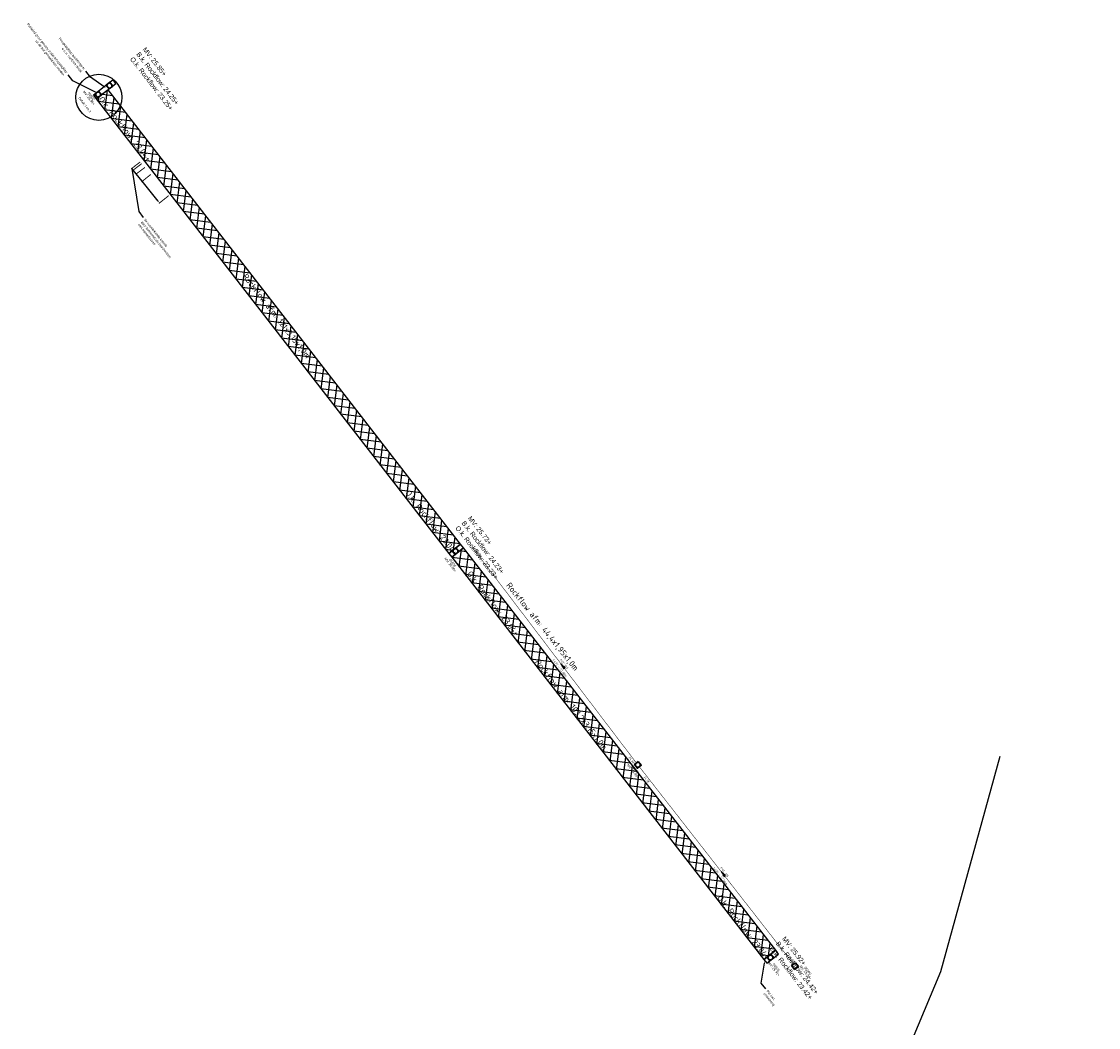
# Model space of a CAD drawing. Header units: metres. Extents: x 197060 to 198478, y 354327 to 355596.
# Tile 4 of 7: x 197060 to 197286, y 355384 to 355596. Entities that reach past the tile are written whole.
import ezdxf
from ezdxf import colors
from ezdxf.entities.mleader import LeaderData, LeaderLine
from ezdxf.enums import TextEntityAlignment as Align
from ezdxf.math import Vec2, Vec3

# ---------------------------------------------------------------- set-up
doc = ezdxf.new("R2010")
doc.units = ezdxf.units.M
doc.linetypes.add('HIDDENX2', pattern=[0.75, 0.5, -0.25])
doc.linetypes.add('RI-HWA', pattern=[7.4, 5, -2.4])
for name, color, linetype in [('N-WA-RI-ROCKFLOW-G', 10, 'Continuous'), ('N-WA-RI-ROCKFLOW_LABEL-G', 12, 'Continuous'), ('N-WE-AL-DETAIL-G', 7, 'Continuous'), ('N-WE-KL-MANTELBUIS-G', 92, 'Continuous'), ('N-WE-RI-HWA_BETON_400-G', 7, 'RI-HWA'), ('N-WE-RI-HWA_STROOMRICHTING-G', 7, 'RI-HWA'), ('N-WE-RI-RELINING-G', 4, 'ZIGZAG')]:
    doc.layers.add(name, color=color, linetype=linetype)
for name, color, linetype, lineweight in [('N-WE-RI-PUT_BETON-S', 7, 'Continuous', 25), ('N-WE-RI-PUT_BETON_LABEL-S', 7, 'Continuous', 25), ('X-XX-AL-AANKLEDING-T25', 7, 'Continuous', 25)]:
    doc.layers.add(name, color=color, linetype=linetype, lineweight=lineweight)
doc.styles.add('NLCS-ISO', font='NLCS-ISO.ttf')
doc.styles.add('NLCS_ISO', font='arial.ttf')
doc.styles.get("Standard").update_dxf_attribs({"font": 'arial.ttf'})
doc.linetypes.add('ZIGZAG', pattern='A,0.00254,-5.08,[131,ltypeshp.shx,S=5.08,R=0,X=-5.08,Y=0],-10.16,[131,ltypeshp.shx,S=5.08,R=180,X=5.08,Y=0],-5.08', length=20.32254)

# ---------------------------------------------------------------- blocks, each defined once
blk = doc.blocks.new('*U33')
at = {"lineweight": 30}
blk.add_lwpolyline([(-0.5, 0.5), (0.5, 0.5), (0.5, -0.5), (-0.5, -0.5)], close=True, dxfattribs=at)
at = {"linetype": 'HIDDENX2', "lineweight": 30, "ltscale": 0.25}
blk.add_circle((0, 0), 0.5, dxfattribs=at)
blk.add_attdef('H', text='', height=0.5).set_placement((0, 0), align=Align.MIDDLE_CENTER)
at = {"layer": 'N-WE-RI-PUT_BETON_LABEL-S'}
for tag, p in [('PUTNR', (2.39, -0.29)), ('MVHOOGTE', (2.39, -0.89))]:
    blk.add_attdef(tag, text='', height=0.5, dxfattribs=at).set_placement(p, align=Align.MIDDLE)
blk = doc.blocks.new('*U32')
at = {"lineweight": 30}
blk.add_lwpolyline([(-0.5, 0.5), (0.5, 0.5), (0.5, -0.5), (-0.5, -0.5)], close=True, dxfattribs=at)
at = {"linetype": 'HIDDENX2', "lineweight": 30, "ltscale": 0.25}
blk.add_circle((0, 0), 0.5, dxfattribs=at)
blk.add_attdef('H', text='', height=0.5).set_placement((0, 0), align=Align.MIDDLE_CENTER)
at = {"layer": 'N-WE-RI-PUT_BETON_LABEL-S'}
for tag, p in [('MVHOOGTE', (1.59, -2.56)), ('PUTNR', (1.59, -1.96))]:
    blk.add_attdef(tag, text='', height=0.5, dxfattribs=at).set_placement(p, align=Align.MIDDLE)
blk = doc.blocks.new('*U31')
at = {"lineweight": 30}
blk.add_lwpolyline([(-0.5, 0.5), (0.5, 0.5), (0.5, -0.5), (-0.5, -0.5)], close=True, dxfattribs=at)
at = {"linetype": 'HIDDENX2', "lineweight": 30, "ltscale": 0.25}
blk.add_circle((0, 0), 0.5, dxfattribs=at)
blk.add_attdef('H', text='', height=0.5).set_placement((0, 0), align=Align.MIDDLE_CENTER)
at = {"layer": 'N-WE-RI-PUT_BETON_LABEL-S'}
for tag, p in [('MVHOOGTE', (-0.6, -1.97)), ('PUTNR', (-0.6, -1.37))]:
    blk.add_attdef(tag, text='', height=0.5, dxfattribs=at).set_placement(p, align=Align.MIDDLE)
blk = doc.blocks.new('*U21')
at = {"layer": 'N-WE-RI-HWA_STROOMRICHTING-G', "ltscale": 0.1}
blk.add_hatch(color=0, dxfattribs=at).paths.add_polyline_path([(-1.25, 0), (1.25, -0.42), (1.25, 0.42)])
at = {"layer": 'N-WE-RI-HWA_STROOMRICHTING-G', "color": 0, "ltscale": 0.1, "flags": 128}
blk.add_lwpolyline([(-1.25, 0), (1.25, -0.42), (1.25, 0.42)], close=True, dxfattribs=at)
at = {"layer": 'N-WE-RI-HWA_STROOMRICHTING-G', "color": 0, "ltscale": 0.1, "style": 'NLCS-ISO'}
for tag, p in [('BOBL', (-57.23, 0)), ('MAT', (-0.3, 0.25))]:
    blk.add_attdef(tag, text='', height=0.9, dxfattribs=at).set_placement(p, align=Align.BOTTOM_RIGHT)
for tag, p in [('DIA', (0.3, 0.25)), ('BOBR', (47.42, -1.62))]:
    blk.add_attdef(tag, text='', height=0.9, dxfattribs=at).set_placement(p, align=Align.BOTTOM_LEFT)
blk.add_attdef('JVA', text='', height=0.9, dxfattribs=at).set_placement((0, -1), align=Align.TOP_CENTER)
blk = doc.blocks.new('*U49')
at = {"lineweight": 30}
blk.add_lwpolyline([(-0.5, 0.5), (0.5, 0.5), (0.5, -0.5), (-0.5, -0.5)], close=True, dxfattribs=at)
at = {"linetype": 'HIDDENX2', "lineweight": 30, "ltscale": 0.25}
blk.add_circle((0, 0), 0.5, dxfattribs=at)
blk.add_attdef('H', text='', height=0.5).set_placement((0, 0), align=Align.MIDDLE_CENTER)
at = {"layer": 'N-WE-RI-PUT_BETON_LABEL-S'}
for tag, p in [('MVHOOGTE', (0.42, -1.61)), ('PUTNR', (0.42, -1.01))]:
    blk.add_attdef(tag, text='', height=0.5, dxfattribs=at).set_placement(p, align=Align.MIDDLE)
blk = doc.blocks.new('*U60')
at = {"lineweight": 30}
blk.add_lwpolyline([(-0.5, 0.5), (0.5, 0.5), (0.5, -0.5), (-0.5, -0.5)], close=True, dxfattribs=at)
at = {"linetype": 'HIDDENX2', "lineweight": 30, "ltscale": 0.25}
blk.add_circle((0, 0), 0.5, dxfattribs=at)
blk.add_attdef('H', text='', height=0.5).set_placement((0, 0), align=Align.MIDDLE_CENTER)
at = {"layer": 'N-WE-RI-PUT_BETON_LABEL-S'}
for tag, p in [('PUTNR', (-2.77, -0.28)), ('MVHOOGTE', (-2.77, -0.88))]:
    blk.add_attdef(tag, text='', height=0.5, dxfattribs=at).set_placement(p, align=Align.MIDDLE)
blk = doc.blocks.new('*U61')
at = {"layer": 'N-WE-RI-HWA_STROOMRICHTING-G', "ltscale": 0.1}
blk.add_hatch(color=0, dxfattribs=at).paths.add_polyline_path([(-1.25, 0), (1.25, -0.42), (1.25, 0.42)])
at = {"layer": 'N-WE-RI-HWA_STROOMRICHTING-G', "color": 0, "ltscale": 0.1, "flags": 128}
blk.add_lwpolyline([(-1.25, 0), (1.25, -0.42), (1.25, 0.42)], close=True, dxfattribs=at)
at = {"layer": 'N-WE-RI-HWA_STROOMRICHTING-G', "color": 0, "ltscale": 0.1, "style": 'NLCS-ISO'}
for tag, p in [('MAT', (-0.3, 0.25)), ('BOBL', (-49.33, -1.62))]:
    blk.add_attdef(tag, text='', height=0.9, dxfattribs=at).set_placement(p, align=Align.BOTTOM_RIGHT)
for tag, p in [('DIA', (0.3, 0.25)), ('BOBR', (44.48, 0))]:
    blk.add_attdef(tag, text='', height=0.9, dxfattribs=at).set_placement(p, align=Align.BOTTOM_LEFT)
blk.add_attdef('JVA', text='', height=0.9, dxfattribs=at).set_placement((0, -1), align=Align.TOP_CENTER)
blk = doc.blocks.new('*U62')
at = {"lineweight": 30}
blk.add_lwpolyline([(-0.5, 0.5), (0.5, 0.5), (0.5, -0.5), (-0.5, -0.5)], close=True, dxfattribs=at)
at = {"linetype": 'HIDDENX2', "lineweight": 30, "ltscale": 0.25}
blk.add_circle((0, 0), 0.5, dxfattribs=at)
blk.add_attdef('H', text='', height=0.5).set_placement((0, 0), align=Align.MIDDLE_CENTER)
at = {"layer": 'N-WE-RI-PUT_BETON_LABEL-S'}
for tag, p in [('MVHOOGTE', (2.42, 0.93)), ('PUTNR', (2.42, 1.53))]:
    blk.add_attdef(tag, text='', height=0.5, dxfattribs=at).set_placement(p, align=Align.MIDDLE)

msp = doc.modelspace()

# ---------------------------------------------------------------- hatches: boundary and pattern name
at = {"layer": 'N-WA-RI-ROCKFLOW-G'}
h = msp.add_hatch(dxfattribs=at)
h.set_pattern_fill('ANSI37', color=256, scale=0.5)
h.set_pattern_definition([(352.80624, (196812.9836, 355037.6123), (0.198795, 1.5750038), []), (82.80624, (196812.9836, 355037.6123), (-1.5750038, 0.198795), [])])
h.paths.add_polyline_path([(197076.054, 355579.273), (197150.042, 355483.909), (197152.531, 355485.84), (197078.543, 355581.204)])
h = msp.add_hatch(dxfattribs=at)
h.set_pattern_fill('ANSI37', color=256, scale=0.5)
h.set_pattern_definition([(352.80624, (196813.0641, 355037.6748), (0.198795, 1.5750038), []), (82.80624, (196813.0641, 355037.6748), (-1.5750038, 0.198795), [])])
h.paths.add_polyline_path([(197150.655, 355483.119), (197216.168, 355398.679), (197218.657, 355400.61), (197153.144, 355485.05)])

# ---------------------------------------------------------------- linework, layer by layer
for points in [[(197076.054, 355579.273), (197150.042, 355483.909), (197152.531, 355485.84), (197078.543, 355581.204)], [(197150.655, 355483.119), (197216.168, 355398.679), (197218.657, 355400.61), (197153.144, 355485.05)]]:
    msp.add_lwpolyline(points, close=True, dxfattribs=at)
at = {"layer": 'N-WE-AL-DETAIL-G'}
msp.add_circle((197076.596, 355579.601), 4.839, dxfattribs=at)
at = {"layer": 'N-WE-KL-MANTELBUIS-G', "const_width": 0.2}
for points in [[(197085.275, 355566.036), (197083.362, 355564.569)], [(197085.579, 355565.676), (197083.649, 355564.213)], [(197086.246, 355564.885), (197084.289, 355563.416)], [(197087.483, 355563.419), (197085.546, 355561.853)], [(197091.245, 355558.96), (197089.185, 355557.326)]]:
    msp.add_lwpolyline(points, dxfattribs=at)
at = {"layer": 'N-WE-RI-HWA_BETON_400-G', "ltscale": 0.2, "const_width": 0.1, "elevation": 25.98, "flags": 128}
for points in [[(197189.423, 355439.919), (197154.855, 355485.32)], [(197222.4, 355397.705), (197190.036, 355439.128)]]:
    msp.add_lwpolyline(points, dxfattribs=at)
at = {"layer": 'N-WE-RI-PUT_BETON-S'}
for points in [[(197075.441, 355580.063), (197076.054, 355579.273), (197080.18, 355582.471), (197079.567, 355583.261)], [(197150.042, 355483.909), (197150.655, 355483.119), (197153.144, 355485.049), (197152.531, 355485.84)], [(197216.168, 355398.679), (197216.781, 355397.889), (197219.27, 355399.82), (197218.657, 355400.61)]]:
    msp.add_lwpolyline(points, close=True, dxfattribs=at)
at = {"layer": 'N-WE-RI-RELINING-G', "ltscale": 0.08, "elevation": 25.32}
msp.add_lwpolyline([(197265.732, 355441.259), (197253.217, 355396.062), (197241.717, 355368.508), (197246.19, 355361.66), (197286.4, 355310.32)], dxfattribs=at)

# ---------------------------------------------------------------- block references
at = {"layer": 'N-WE-RI-HWA_STROOMRICHTING-G', "xscale": 0.4999999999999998, "yscale": 0.4999999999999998, "zscale": 0.4999999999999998}
for name, p, rotation, values in [('*U21', (197173.907, 355460.297), 307.2853175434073, {'MAT': 'PVC', 'DIA': '315', 'JVA': '1:475 - 57.06m', 'BOBL': '24.26', 'BOBR': '24.38'}), ('*U61', (197207.596, 355416.642, 25.98), 307.9865997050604, {'MAT': 'PVC', 'DIA': '315', 'JVA': '1:475 - 52.56m', 'BOBL': '24.38', 'BOBR': '24.50'})]:
    msp.add_blockref(name, p, dxfattribs=dict(at, rotation=rotation)).add_auto_attribs(values)
at = {"layer": 'N-WE-RI-PUT_BETON-S', "rotation": 307.8062441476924}
msp.add_blockref('*U60', (197078.816, 355582.048), dxfattribs=at)
at = {"layer": 'N-WE-RI-PUT_BETON-S'}
ref = msp.add_blockref('*U31', (197076.439, 355580.204), dxfattribs=dict(at, rotation=307.8062441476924))
ref.add_attrib('PUTNR', '05502', dxfattribs={"layer": 'N-WE-RI-PUT_BETON_LABEL-S', "height": 0.5, "rotation": 307.80624}).set_placement((197074.986, 355579.837), align=Align.MIDDLE)
ref.add_attrib('MVHOOGTE', 'MV: 25.95+', dxfattribs={"layer": 'N-WE-RI-PUT_BETON_LABEL-S', "height": 0.5, "rotation": 307.80624}).set_placement((197074.512, 355579.469), align=Align.MIDDLE)
ref = msp.add_blockref('*U32', (197151.435, 355484.357), dxfattribs=dict(at, rotation=307.8062441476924))
ref.add_attrib('PUTNR', '05504', dxfattribs={"layer": 'N-WE-RI-PUT_BETON_LABEL-S', "height": 0.5, "rotation": 307.80624}).set_placement((197150.856, 355481.902), align=Align.MIDDLE)
ref.add_attrib('MVHOOGTE', 'MV: 25.68+', dxfattribs={"layer": 'N-WE-RI-PUT_BETON_LABEL-S', "height": 0.5, "rotation": 307.80624}).set_placement((197150.382, 355481.534), align=Align.MIDDLE)
ref = msp.add_blockref('*U49', (197189.73, 355439.524, 25.98), dxfattribs=dict(at, rotation=307.8062441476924))
ref.add_attrib('PUTNR', '05562', dxfattribs={"layer": 'N-WE-RI-PUT_BETON_LABEL-S', "height": 0.5, "rotation": 307.80624}).set_placement((197189.188, 355438.569, 25.98), align=Align.MIDDLE)
ref.add_attrib('MVHOOGTE', 'MV: 25.49+', dxfattribs={"layer": 'N-WE-RI-PUT_BETON_LABEL-S', "height": 0.5, "rotation": 307.80624}).set_placement((197188.714, 355438.201, 25.98), align=Align.MIDDLE)
ref = msp.add_blockref('*U33', (197217.533, 355399.105), dxfattribs=dict(at, rotation=307.8062441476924))
ref.add_attrib('PUTNR', '05506', dxfattribs={"layer": 'N-WE-RI-PUT_BETON_LABEL-S', "height": 0.5, "rotation": 307.80624}).set_placement((197218.766, 355397.036), align=Align.MIDDLE)
ref.add_attrib('MVHOOGTE', 'MV: 25.91+', dxfattribs={"layer": 'N-WE-RI-PUT_BETON_LABEL-S', "height": 0.5, "rotation": 307.80624}).set_placement((197218.292, 355396.669), align=Align.MIDDLE)
ref = msp.add_blockref('*U62', (197222.708, 355397.311), dxfattribs=dict(at, rotation=307.8062441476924))
ref.add_attrib('PUTNR', '05500', dxfattribs={"layer": 'N-WE-RI-PUT_BETON_LABEL-S', "height": 0.5, "rotation": 307.80624}).set_placement((197225.401, 355396.342), align=Align.MIDDLE)
ref.add_attrib('MVHOOGTE', 'MV: 25.98+', dxfattribs={"layer": 'N-WE-RI-PUT_BETON_LABEL-S', "height": 0.5, "rotation": 307.80624}).set_placement((197224.927, 355395.974), align=Align.MIDDLE)

# ---------------------------------------------------------------- texts
at = {"layer": 'Defpoints', "color": 6, "char_height": 1, "attachment_point": 1, "rotation": 307.80624}
for s, insert in [('MV: 25.85+\\PB.k. Rockflow: 24.25+\\PO.k. Rockflow: 23.25+', (197086.498, 355590.234)), ('MV: 25.73+\\PB.k. Rockflow: 24.23+\\PO.k. Rockflow: 23.23+', (197154.769, 355491.849)), ('MV: 25.92+\\PB.k. Rockflow: 24.42+\\PO.k. Rockflow: 23.42+', (197220.723, 355403.623))]:
    msp.add_mtext_dynamic_manual_height_columns(s, width=15.48016, gutter_width=12.5, heights=[4.632], dxfattribs=dict(at, insert=insert))
at = {"layer": 'N-WA-RI-ROCKFLOW_LABEL-G', "color": 12, "char_height": 1.25, "attachment_point": 1, "style": 'NLCS-ISO'}
for s, insert, rotation in [('O.k. Rockflow: 23.04+', (197077.468, 355579.96), 307.80624), ('Rockflow afm: 121x3,15x1,0m', (197107.673, 355542.737), 307.80624), ('O.k. Rockflow: 23.04+', (197141.824, 355497.315), 307.80624), ('O.k. Rockflow: 23.04+', (197154.754, 355480.36), 307.80624), ('Rockflow afm: 44,4x1,95x1,0m', (197162.982, 355477.936), 308.67512), ('Rockflow afm: 103,2x3,15x1,0m', (197169.033, 355461.833), 307.80624), ('O.k. Rockflow: 23.04+', (197207.282, 355412.402), 307.80624)]:
    msp.add_mtext(s, dxfattribs=dict(at, insert=insert, rotation=rotation))
at = {"layer": 'N-WE-AL-DETAIL-G', "insert": (197072.651, 355579.75), "char_height": 0.5, "width": 4.03591, "attachment_point": 1, "rotation": 307.80624, "style": 'NLCS_ISO'}
msp.add_mtext('Detail: I en J', dxfattribs=at)

# ---------------------------------------------------------------- leaders
at = {"layer": 'X-XX-AL-AANKLEDING-T25'}
ml = msp.add_multileader_mtext('Standard', dxfattribs=at)
ml.set_content('Putdeksl groot genoeg zodat terugslagklep\\Puit de put gehaald kan worden', color=256, style='NLCS_ISO')
ml.set_leader_properties()
ml.build(insert=Vec2(0, 0))
ml.multileader.update_dxf_attribs({"dogleg_length": 1.562, "arrow_head_size": 0.5})
ctx = ml.context
ctx.base_point, ctx.char_height, ctx.arrow_head_size, ctx.landing_gap_size, ctx.plane_origin, ctx.plane_x_axis, ctx.plane_y_axis = Vec3(197061.325, 355595.364, -25.944), 0.5, 0.5, 0.5, Vec3(197043.311, 355602.94, -25.944), Vec3(0.6249038, -0.7807018), Vec3(0.7807018, 0.6249038)
ctx.text_align_type = 2
notes = []
notes.append((ctx, [(1, (1, 1, 0), (197071.15, 355583.09, -25.944), (-0.6249038, 0.7807018), 1.562, [(0, [(197076.366, 355580.464, -25.944)], 0, [])])]))
ctx.mtext.insert, ctx.mtext.text_direction, ctx.mtext.rotation, ctx.mtext.alignment, ctx.mtext.flow_direction = Vec3(197070.114, 355584.902, -25.944), Vec3(0.6249038, -0.7807018), 5.3873972, 3, 5
ml = msp.add_multileader_mtext('Standard', dxfattribs=at)
ml.set_content('Terugslagklep aanbrengen;\\Pe.e.a. conform detail', color=256, style='NLCS_ISO')
ml.set_leader_properties()
ml.build(insert=Vec2(0, 0))
ml.multileader.update_dxf_attribs({"dogleg_length": 1.562, "arrow_head_size": 0.5})
ctx = ml.context
ctx.base_point, ctx.char_height, ctx.arrow_head_size, ctx.landing_gap_size, ctx.plane_origin, ctx.plane_x_axis, ctx.plane_y_axis = Vec3(197067.99, 355592.443, -25.944), 0.5, 0.5, 0.5, Vec3(197045.372, 355604.241, -25.944), Vec3(0.6249038, -0.7807018), Vec3(0.7807018, 0.6249038)
ctx.text_align_type = 2
notes.append((ctx, [(1, (1, 1, 0), (197074.857, 355583.864, -25.944), (-0.6249038, 0.7807018), 1.562, [(0, [(197078.113, 355581.525, -25.944)], 0, [])])]))
ctx.mtext.insert, ctx.mtext.text_direction, ctx.mtext.rotation, ctx.mtext.alignment, ctx.mtext.flow_direction = Vec3(197073.766, 355585.633, -25.944), Vec3(0.6249038, -0.7807018), 5.3873972, 3, 5
ml = msp.add_multileader_mtext('Standard', dxfattribs=at)
ml.set_content('5x overstekende kabels\\Pdoor bomenstrook beschermen\\Pmet mantelbuizen', color=256, style='NLCS_ISO')
ml.set_leader_properties()
ml.build(insert=Vec2(0, 0))
ml.multileader.update_dxf_attribs({"dogleg_length": 1.562, "arrow_head_size": 0.5})
ctx = ml.context
ctx.base_point, ctx.char_height, ctx.arrow_head_size, ctx.landing_gap_size, ctx.plane_origin, ctx.plane_x_axis, ctx.plane_y_axis = Vec3(197085.926, 355554.413, -25.944), 0.5, 0.5, 0.5, Vec3(197069.623, 355564.423, -25.944), Vec3(0.6249038, -0.7807018), Vec3(0.7807018, 0.6249038)
notes.append((ctx, [(0, (1, 1, 0), (197084.95, 355555.633, -25.944), (0.6249038, -0.7807018), 1.562, [(4, [(197089.342, 355557.451, -25.944), (197085.702, 355561.979, -25.944), (197084.449, 355563.536, -25.944), (197083.89, 355564.232, -25.944), (197083.521, 355564.691, -25.944)], 0, [])])]))
ctx.mtext.insert, ctx.mtext.text_direction, ctx.mtext.rotation, ctx.mtext.flow_direction = Vec3(197086.437, 355554.182, -25.944), Vec3(0.6249038, -0.7807018), 5.3873972, 5
ml = msp.add_multileader_mtext('Standard', dxfattribs=at)
ml.set_content('Put incl. \\Pontluchting', color=256, style='NLCS_ISO')
ml.set_leader_properties()
ml.build(insert=Vec2(0, 0))
ml.multileader.update_dxf_attribs({"dogleg_length": 1.562, "arrow_head_size": 0.5})
ctx = ml.context
ctx.base_point, ctx.char_height, ctx.arrow_head_size, ctx.landing_gap_size, ctx.plane_origin, ctx.plane_x_axis, ctx.plane_y_axis = Vec3(197216.521, 355392.516), 0.5, 0.5, 0.5, Vec3(197199.864, 355398.959), Vec3(0.6249038, -0.7807018), Vec3(0.7807018, 0.6249038)
notes.append((ctx, [(0, (1, 1, 0), (197215.545, 355393.736), (0.6249038, -0.7807018), 1.562, [(0, [(197216.316, 355398.404)], 0, [])])]))
ctx.mtext.insert, ctx.mtext.text_direction, ctx.mtext.rotation, ctx.mtext.flow_direction = Vec3(197217.086, 355392.328), Vec3(0.6249038, -0.7807018), 5.3873972, 5
for ctx, leaders in notes:
    for number, flags, end, landing, length, lines in leaders:
        leader = LeaderData()
        leader.index, (leader.has_last_leader_line, leader.has_dogleg_vector, leader.attachment_direction) = number, flags
        leader.last_leader_point, leader.dogleg_vector, leader.dogleg_length = Vec3(end), Vec3(landing), length
        for number, points, colour, breaks in lines:
            line = LeaderLine()
            line.index, line.vertices, line.color, line.breaks = number, Vec3.list(points), colors.encode_raw_color(colour), breaks
            leader.lines.append(line)
        ctx.leaders.append(leader)

doc.saveas('drawing.dxf')
